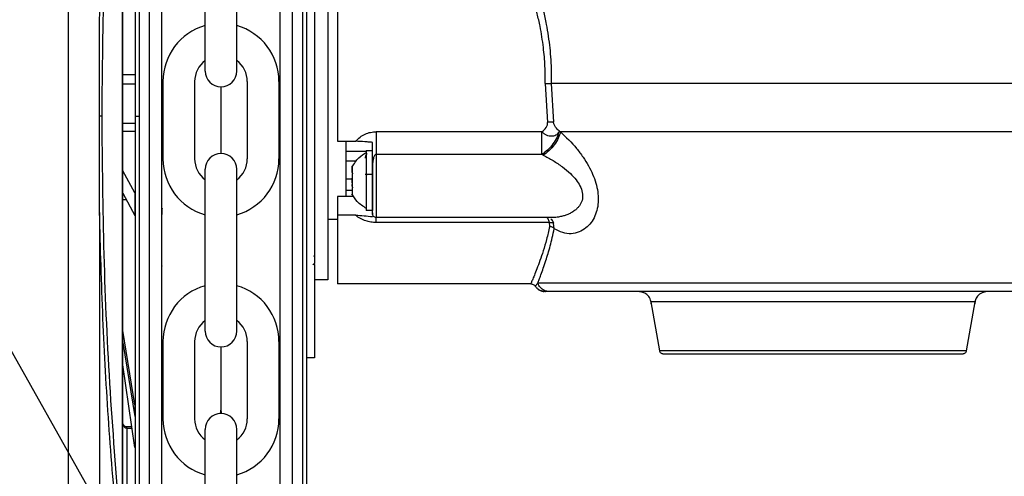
# Model space of a CAD drawing. Header units: inches. Extents: x 170 to 312, y 215 to 248.
# Tile 185 of 216: x 231.166 to 231.477, y 223.272 to 223.416. Entities that reach past the tile are written whole.
import ezdxf

# ---------------------------------------------------------------- set-up
doc = ezdxf.new("R2010")
doc.units = ezdxf.units.IN
doc.header["$LTSCALE"] = 0.25
doc.header["$MEASUREMENT"] = 0
doc.layers.add('ANNOTATIONS', color=1, linetype='Continuous')
doc.layers.add('STANDARD MOTOR RH', color=7, linetype='Continuous')
doc.styles.add('ROMANS', font='Romans', dxfattribs={"height": 0.09375})
doc.styles.get("Standard").update_dxf_attribs({"font": 'romans.shx'})
doc.dimstyles.get("Standard").update_dxf_attribs({"dimscale": 60, "dimtxt": 0.0833, "dimasz": 0.0833, "dimexe": 0.0833, "dimexo": 0.04, "dimgap": 0.09, "dimtad": 0, "dimtih": 1, "dimtoh": 1, "dimdec": 4, "dimzin": 1, "dimdsep": 46, "dimlunit": 4, "dimtxsty": 'Standard', "dimcen": 0.09, "dimclrt": 150, "dimadec": 4, "dimazin": 2, "dimtfac": 1, "dimtdec": 0, "dimtofl": 0, "dimtmove": 0, "dimatfit": 3, "dimfxl": 1, "dimtolj": 1, "dimtzin": 0, "dimlwd": -1, "dimlwe": -1, "dimarcsym": 1})

msp = doc.modelspace()

# ---------------------------------------------------------------- linework, layer by layer
at = {"layer": 'STANDARD MOTOR RH'}
for p, q in [((231.2523181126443, 223.3855832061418), (231.2523157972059, 223.5393748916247)), ((231.2555169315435, 223.3855832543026), (231.2555146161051, 223.5393749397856)), ((231.207040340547, 223.5304812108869), (231.2070425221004, 223.3855825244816)), ((231.2038415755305, 223.5269022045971), (231.2038437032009, 223.3855824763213)), ((231.1986543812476, 223.2536703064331), (231.1986504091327, 223.5174965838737)), ((231.1987521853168, 223.2536703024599), (231.1987482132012, 223.5174965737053)), ((231.1815238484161, 223.5145299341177), (231.1815277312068, 223.2566365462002)), ((231.2246902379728, 223.3998248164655), (231.2246902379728, 223.4508610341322)), ((231.2347021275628, 223.3998248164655), (231.2347021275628, 223.4508610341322)), ((231.1987500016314, 223.3987097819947), (231.2026131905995, 223.3987098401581)), ((231.1987500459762, 223.3957644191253), (231.2026132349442, 223.3957644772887)), ((231.2113817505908, 223.3965282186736), (231.2113817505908, 223.3721089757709)), ((231.2213936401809, 223.3965282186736), (231.2213936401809, 223.3721089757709)), ((231.2296961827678, 223.3948188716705), (231.2296961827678, 223.3738183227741)), ((231.2379987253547, 223.3965282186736), (231.2379987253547, 223.3721089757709)), ((231.2480106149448, 223.3965282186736), (231.2480106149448, 223.3721089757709)), ((231.3319804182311, 223.3959149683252), (231.3327443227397, 223.3836308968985)), ((231.3339018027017, 223.3958404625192), (231.3346176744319, 223.3836966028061)), ((231.2026133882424, 223.3855824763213), (231.203843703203, 223.3855824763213)), ((231.203843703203, 223.3855824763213), (231.2038458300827, 223.2443167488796)), ((231.2070425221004, 223.3855825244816), (231.2070447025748, 223.2407571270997)), ((231.2523204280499, 223.2317961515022), (231.2523181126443, 223.3855832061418)), ((231.2555192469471, 223.231796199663), (231.2555169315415, 223.3855832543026)), ((231.2026134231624, 223.3832630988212), (231.1987502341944, 223.3832630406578)), ((231.2026134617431, 223.3807005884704), (231.1987502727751, 223.3807005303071)), ((231.3309844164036, 223.3806641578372), (231.2787265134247, 223.3806641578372)), ((231.3364370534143, 223.3809410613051), (231.3368337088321, 223.3806330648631)), ((231.2664233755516, 223.377644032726), (231.2721981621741, 223.3776446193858)), ((231.2690563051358, 223.3745599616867), (231.2755277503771, 223.3745605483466)), ((231.2755277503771, 223.3747588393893), (231.2774961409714, 223.3747588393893)), ((231.2755277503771, 223.3747588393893), (231.2755277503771, 223.3558114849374)), ((231.3309843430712, 223.3735162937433), (231.2787265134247, 223.3735157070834)), ((231.331423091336, 223.3732939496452), (231.3309843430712, 223.3735162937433)), ((231.2690563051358, 223.3714635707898), (231.2724995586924, 223.3714635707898)), ((231.202541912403, 223.3613925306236), (231.198750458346, 223.3683749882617)), ((231.2246902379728, 223.3177761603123), (231.2246902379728, 223.3688123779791)), ((231.2347021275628, 223.3177761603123), (231.2347021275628, 223.3688123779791)), ((231.2710986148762, 223.3678157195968), (231.2710986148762, 223.3695528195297)), ((231.2710986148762, 223.3677353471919), (231.2710986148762, 223.3677494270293)), ((231.271147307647, 223.3676848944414), (231.2710986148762, 223.3676848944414)), ((231.2710986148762, 223.3670389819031), (231.2710986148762, 223.36657728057)), ((231.2774962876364, 223.3671310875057), (231.2752078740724, 223.3671310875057)), ((231.2755277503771, 223.3688646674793), (231.2754507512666, 223.3688646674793)), ((231.2774962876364, 223.3686358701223), (231.2774962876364, 223.3558114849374)), ((231.2690563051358, 223.3657888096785), (231.2710986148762, 223.3657888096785)), ((231.2710986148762, 223.3645257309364), (231.2710986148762, 223.3660440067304)), ((231.2710986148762, 223.3635307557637), (231.2710986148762, 223.3639930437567)), ((231.1987505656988, 223.3612446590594), (231.2025420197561, 223.3542622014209)), ((231.202541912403, 223.3613925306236), (231.2025420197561, 223.3542622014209)), ((231.2710986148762, 223.3620981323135), (231.2690563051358, 223.3620981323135)), ((231.2710986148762, 223.3630103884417), (231.2710986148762, 223.361017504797)), ((231.2710986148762, 223.3630103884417), (231.2711618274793, 223.3630103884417)), ((231.2710986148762, 223.3628854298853), (231.2711442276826, 223.3628854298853)), ((231.19988284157, 223.3591594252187), (231.1987505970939, 223.3591594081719)), ((231.2716106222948, 223.3602583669), (231.2664235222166, 223.3602583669)), ((231.1913687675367, 223.3551603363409), (231.1913702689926, 223.2554343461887)), ((231.2774962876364, 223.3558114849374), (231.2755277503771, 223.3558114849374)), ((231.2775836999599, 223.3547795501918), (231.2774962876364, 223.3550458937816)), ((231.2776532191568, 223.3545671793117), (231.2775836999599, 223.3547795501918)), ((231.2664235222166, 223.3529820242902), (231.2633969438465, 223.3529820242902)), ((231.2721981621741, 223.3543301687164), (231.2664235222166, 223.3543301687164)), ((231.3340192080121, 223.3535974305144), (231.2787266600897, 223.3535974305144)), ((231.3333584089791, 223.3520363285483), (231.2787266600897, 223.3520357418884)), ((231.3334341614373, 223.3507785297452), (231.3333584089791, 223.3520363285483)), ((231.3348653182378, 223.3500669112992), (231.3346656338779, 223.3518087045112)), ((231.2586875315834, 223.3388329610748), (231.2592139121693, 223.3390588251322)), ((231.2592139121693, 223.3418771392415), (231.2590269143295, 223.3411907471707)), ((231.2592094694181, 223.3388324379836), (231.2592090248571, 223.3093048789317)), ((231.2592139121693, 223.3388329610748), (231.2592139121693, 223.3390588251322)), ((231.2633970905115, 223.3339120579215), (231.2592139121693, 223.3339120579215)), ((231.3274524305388, 223.332682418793), (231.2664236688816, 223.3326818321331)), ((231.3296785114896, 223.3329423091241), (231.3288733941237, 223.331933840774)), ((231.3322154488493, 223.3302571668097), (231.3315007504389, 223.3302859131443)), ((231.3321212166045, 223.3302219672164), (231.3322057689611, 223.3302219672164)), ((231.3328107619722, 223.3302653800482), (231.3321383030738, 223.3302213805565)), ((231.3333776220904, 223.3302219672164), (231.332214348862, 223.3302219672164)), ((231.3681406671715, 223.3115538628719), (231.3654225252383, 223.3269683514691)), ((231.4676216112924, 223.326968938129), (231.4649036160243, 223.3115544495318)), ((231.2025429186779, 223.294556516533), (231.1987512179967, 223.3179192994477)), ((231.1987512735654, 223.3142284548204), (231.2025429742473, 223.2908656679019)), ((231.2113817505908, 223.3144795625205), (231.2113817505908, 223.2900603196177)), ((231.2213936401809, 223.3144795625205), (231.2213936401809, 223.2900603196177)), ((231.2379987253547, 223.3144795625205), (231.2379987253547, 223.2900603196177)), ((231.2480106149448, 223.3144795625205), (231.2480106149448, 223.2900603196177)), ((231.2296961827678, 223.3127702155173), (231.2296961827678, 223.2928591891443)), ((231.2592090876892, 223.3134791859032), (231.2592090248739, 223.3093071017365)), ((231.2592090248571, 223.3093048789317), (231.256748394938, 223.3093049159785)), ((231.2025431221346, 223.2810436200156), (231.1987513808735, 223.307101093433)), ((231.2025429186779, 223.294556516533), (231.2025429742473, 223.2908656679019)), ((231.2015933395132, 223.2875706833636), (231.1999819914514, 223.2875706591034)), ((231.1999819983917, 223.2871096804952), (231.1999819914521, 223.2875706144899)), ((231.1999819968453, 223.287109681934), (231.201660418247, 223.287109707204)), ((231.1999819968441, 223.2871096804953), (231.1999825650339, 223.2493704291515)), ((231.2246902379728, 223.2357275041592), (231.2246902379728, 223.2867637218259)), ((231.2347021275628, 223.2357275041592), (231.2347021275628, 223.2867637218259))]:
    msp.add_line(p, q, dxfattribs=at)
at = {"layer": 'STANDARD MOTOR RH', "flags": 128}
for points in [[(231.2633963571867, 223.4618649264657), (231.2633963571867, 223.4417917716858), (231.2633965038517, 223.436092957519), (231.2633965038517, 223.4162374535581), (231.2633966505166, 223.4089980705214), (231.2633966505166, 223.394169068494), (231.2633967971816, 223.3867795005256), (231.2633967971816, 223.3659002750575), (231.2633969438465, 223.359684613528), (231.2633969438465, 223.3356368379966), (231.2633970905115, 223.3343450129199), (231.2633970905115, 223.3339120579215)], [(231.5068330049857, 223.395841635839), (231.4732530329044, 223.395841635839), (231.4648671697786, 223.3958410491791), (231.3629826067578, 223.3958410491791), (231.3548789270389, 223.3958404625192), (231.3339018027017, 223.3958404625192)], [(231.5068718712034, 223.3806342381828), (231.4825695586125, 223.3806342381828), (231.4749372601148, 223.3806336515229), (231.4021166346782, 223.3806336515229), (231.392718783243, 223.3806330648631), (231.3368337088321, 223.3806330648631)], [(231.2690561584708, 223.377452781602), (231.2690563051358, 223.3754352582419), (231.2690563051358, 223.3602589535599)], [(231.2787265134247, 223.3735157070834), (231.2787265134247, 223.3642505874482), (231.2787266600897, 223.360964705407), (231.2787266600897, 223.3535974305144)], [(231.2664235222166, 223.3602583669), (231.2664235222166, 223.3371070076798), (231.2664236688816, 223.3347633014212), (231.2664236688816, 223.3326818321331)], [(231.5044246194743, 223.332942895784), (231.4779955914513, 223.332942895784), (231.4714472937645, 223.3329423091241), (231.3888309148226, 223.3329423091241), (231.3806772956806, 223.3329417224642), (231.3375236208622, 223.3329417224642), (231.3340837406, 223.3329423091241), (231.3296782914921, 223.3329423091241)], [(231.4676216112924, 223.326968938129), (231.4231918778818, 223.326968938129), (231.4165220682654, 223.3269683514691), (231.3654225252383, 223.3269683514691)], [(231.4649036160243, 223.3115544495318), (231.4648923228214, 223.3115544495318), (231.4643209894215, 223.3115538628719), (231.4074432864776, 223.3115538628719), (231.4011902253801, 223.311553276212), (231.3704845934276, 223.311553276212), (231.3689124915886, 223.3115538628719), (231.3681406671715, 223.3115538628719)]]:
    msp.add_lwpolyline(points, dxfattribs=at)
at = {"layer": 'STANDARD MOTOR RH'}
for centre, radius, start, end in [((231.2296961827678, 223.3965282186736), 0.01831443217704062, 105.8627163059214, 180), ((231.2296961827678, 223.3965282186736), 0.01831443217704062, 7.019583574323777e-15, 74.1372836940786), ((231.2296961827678, 223.3965282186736), 0.008302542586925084, 127.0808355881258, 180), ((231.2296961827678, 223.3965282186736), 0.008302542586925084, 7.019583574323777e-15, 52.91916441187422), ((231.2296961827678, 223.3998248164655), 0.005005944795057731, 180, 7.019583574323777e-15), ((231.2296961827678, 223.3688123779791), 0.005005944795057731, 7.019583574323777e-15, 180), ((231.2296961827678, 223.3721089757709), 0.01831443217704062, 180, 254.1372836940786), ((231.2296961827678, 223.3721089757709), 0.008302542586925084, 180, 232.9191644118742), ((231.2296961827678, 223.3721089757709), 0.01831443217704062, 285.8627163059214, 7.019583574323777e-15), ((231.2296961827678, 223.3721089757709), 0.008302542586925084, 307.0808355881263, 7.019583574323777e-15), ((231.2296961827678, 223.3144795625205), 0.01831443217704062, 105.8627163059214, 180), ((231.2296961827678, 223.3144795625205), 0.01831443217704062, 7.019583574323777e-15, 74.1372836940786), ((231.2296961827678, 223.3144795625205), 0.008302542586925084, 127.0808355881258, 180), ((231.2296961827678, 223.3144795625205), 0.008302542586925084, 7.019583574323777e-15, 52.91916441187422), ((231.2296961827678, 223.3177761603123), 0.005005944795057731, 180, 7.019583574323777e-15), ((231.2266437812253, 223.2928591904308), 0.003052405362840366, 339.0051765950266, 7.019583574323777e-15), ((231.232748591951, 223.2928591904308), 0.003052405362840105, 180, 200.9948297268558), ((231.2296961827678, 223.2900603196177), 0.01831443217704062, 180, 254.1372836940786), ((231.2296961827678, 223.2900603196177), 0.008302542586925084, 180, 232.9191644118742), ((231.2296961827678, 223.2867637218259), 0.005005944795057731, 7.019583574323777e-15, 180), ((231.2296961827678, 223.2900603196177), 0.01831443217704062, 285.8627163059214, 7.019583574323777e-15), ((231.2296961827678, 223.2900603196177), 0.008302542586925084, 307.0808355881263, 7.019583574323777e-15)]:
    msp.add_arc(centre, radius, start, end, dxfattribs=at)
for points, knots in [([(231.2567472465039, 223.3855832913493), (231.2567471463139, 223.3922378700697), (231.2567469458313, 223.4055538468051), (231.256746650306, 223.4251825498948), (231.256746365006, 223.4441321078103), (231.2567460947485, 223.4620825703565), (231.2567458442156, 223.4787229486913), (231.2567456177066, 223.4937676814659), (231.2567454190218, 223.5069643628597), (231.2567452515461, 223.5180881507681), (231.2567451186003, 223.5269185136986), (231.2567450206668, 223.533423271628), (231.2567449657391, 223.5370720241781), (231.2567449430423, 223.5385788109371), (231.2567449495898, 223.5381445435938), (231.2567449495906, 223.5381444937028)], [0, 0, 0, 0, 0.0833060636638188, 0.1666974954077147, 0.2499975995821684, 0.3333024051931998, 0.4166951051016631, 0.4999952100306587, 0.5833002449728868, 0.6666928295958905, 0.7499928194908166, 0.8332978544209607, 0.9166904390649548, 0.999990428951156, 1, 1, 1, 1]), ([(231.2483811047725, 223.3855832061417), (231.248381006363, 223.3921195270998), (231.2483808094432, 223.4051988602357), (231.2483805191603, 223.4244793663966), (231.2483802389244, 223.4430925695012), (231.2483799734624, 223.4607245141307), (231.2483797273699, 223.4770699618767), (231.2483795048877, 223.4918472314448), (231.2483793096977, 223.5048117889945), (231.2483791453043, 223.5157308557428), (231.2483790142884, 223.5244330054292), (231.2483789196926, 223.5307161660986), (231.2483788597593, 223.53469705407), (231.2483788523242, 223.5351909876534), (231.2483788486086, 223.5354378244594)], [0, 0, 0, 0, 0.08330446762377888, 0.166694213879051, 0.2499999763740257, 0.3333008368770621, 0.4166943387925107, 0.4999999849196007, 0.5833008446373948, 0.6666942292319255, 0.7499999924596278, 0.8333009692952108, 0.9166943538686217, 1, 1, 1, 1]), ([(231.2109772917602, 223.534244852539), (231.2109772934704, 223.5341312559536), (231.2109772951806, 223.5340176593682), (231.2109772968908, 223.5339040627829), (231.2109773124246, 223.5328722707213), (231.2109773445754, 223.5307367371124), (231.210977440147, 223.5243887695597), (231.2109775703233, 223.5157423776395), (231.210977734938, 223.5048086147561), (231.2109779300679, 223.4918480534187), (231.2109781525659, 223.4770697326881), (231.2109783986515, 223.4607247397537), (231.2109786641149, 223.4430927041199), (231.2109789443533, 223.4244793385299), (231.2109792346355, 223.4051988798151), (231.2109794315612, 223.3921191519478), (231.2109795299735, 223.3855826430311)], [-0.009409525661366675, -0.009409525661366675, -0.009409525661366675, -0.009409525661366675, 0, 0, 0, 0.08546624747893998, 0.1768922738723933, 0.268313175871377, 0.3598353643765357, 0.4512615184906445, 0.5426821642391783, 0.6342044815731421, 0.7256307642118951, 0.8170515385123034, 0.9085726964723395, 1, 1, 1, 1]), ([(231.2026112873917, 223.5251208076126), (231.2026113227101, 223.5227749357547), (231.2026114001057, 223.517634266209), (231.2026115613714, 223.5069229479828), (231.2026117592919, 223.4937770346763), (231.2026119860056, 223.4787187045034), (231.2026122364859, 223.4620818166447), (231.2026125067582, 223.4441303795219), (231.2026127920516, 223.4251812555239), (231.2026130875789, 223.4055524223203), (231.2026132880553, 223.3922368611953), (231.2026133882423, 223.3855824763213)], [0, 0, 0, 0, 0.09501659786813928, 0.2082163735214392, 0.3212904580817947, 0.4343712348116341, 0.5475710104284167, 0.6606452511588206, 0.7737261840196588, 0.886920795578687, 1, 1, 1, 1]), ([(231.1913678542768, 223.4160042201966), (231.1916782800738, 223.4271449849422), (231.1923001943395, 223.4494646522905), (231.1941631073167, 223.4827851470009), (231.1960176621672, 223.504735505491), (231.1969467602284, 223.5157322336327)], [0, 0, 0, 0, 0.3321382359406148, 0.6654134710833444, 1, 1, 1, 1]), ([(231.192182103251, 223.3855843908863), (231.1923135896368, 223.4001390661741), (231.1925765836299, 223.4292507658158), (231.1945532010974, 223.4727172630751), (231.1969037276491, 223.5012180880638), (231.1980792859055, 223.5154720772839)], [0, 0, 0, 0, 0.3332416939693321, 0.6665371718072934, 1, 1, 1, 1]), ([(231.2664229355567, 223.4579513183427), (231.2664229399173, 223.4561788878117), (231.266422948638, 223.4526342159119), (231.266422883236, 223.4448768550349), (231.2664231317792, 223.4356510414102), (231.2664230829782, 223.4250856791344), (231.2664230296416, 223.4135905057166), (231.2664232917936, 223.4015659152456), (231.2664231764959, 223.3893650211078), (231.2664233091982, 223.3815511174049), (231.2664233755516, 223.377644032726)], [0, 0, 0, 0, 0.1250053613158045, 0.2499973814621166, 0.3750018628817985, 0.5000021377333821, 0.624998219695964, 0.7500007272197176, 0.874996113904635, 1, 1, 1, 1]), ([(231.2592133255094, 223.4538992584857), (231.2592133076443, 223.449905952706), (231.2592132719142, 223.4419193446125), (231.2592135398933, 223.4279946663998), (231.2592134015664, 223.4132103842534), (231.2592136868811, 223.3978882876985), (231.2592135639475, 223.3825662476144), (231.2592137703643, 223.3677814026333), (231.2592139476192, 223.3538573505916), (231.2592139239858, 223.3458704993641), (231.2592139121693, 223.3418771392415)], [0, 0, 0, 0, 0.124998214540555, 0.2499963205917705, 0.3749989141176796, 0.4999955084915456, 0.6249968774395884, 0.7499994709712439, 0.8750017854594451, 1, 1, 1, 1]), ([(231.3233364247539, 223.4420364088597), (231.3240584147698, 223.4404019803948), (231.3254515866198, 223.4372481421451), (231.3273858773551, 223.4322788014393), (231.3290069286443, 223.4275913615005), (231.3303469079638, 223.4231474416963), (231.3314471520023, 223.4188907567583), (231.3323216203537, 223.4147815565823), (231.3329869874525, 223.410847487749), (231.3334640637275, 223.4071084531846), (231.3337791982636, 223.4033596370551), (231.3339439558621, 223.3996002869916), (231.3339158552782, 223.3970938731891), (231.3339018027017, 223.3958404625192)], [0, 0, 0, 0, 0.1290318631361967, 0.2489834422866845, 0.3596689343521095, 0.4517581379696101, 0.5420012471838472, 0.6309113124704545, 0.7060594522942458, 0.7802100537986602, 0.8536768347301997, 0.926826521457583, 1, 1, 1, 1]), ([(231.3319804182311, 223.3959149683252), (231.3319895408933, 223.3977141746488), (231.3320088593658, 223.4015242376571), (231.3314857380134, 223.4075846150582), (231.3305974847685, 223.4131268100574), (231.3294930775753, 223.4180109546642), (231.3283748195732, 223.4221186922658), (231.3270051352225, 223.426417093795), (231.325389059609, 223.4308216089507), (231.3234158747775, 223.4356275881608), (231.3219753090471, 223.4387075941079), (231.3211693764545, 223.4404307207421)], [0, 0, 0, 0, 0.1082425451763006, 0.2292182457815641, 0.3670312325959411, 0.4518303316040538, 0.5421950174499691, 0.6382021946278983, 0.746058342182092, 0.8579309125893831, 1, 1, 1, 1]), ([(231.1913172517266, 223.3855807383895), (231.1913173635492, 223.3864009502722), (231.1913179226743, 223.3905020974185), (231.1913277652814, 223.3976252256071), (231.1913551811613, 223.4069489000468), (231.1913636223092, 223.4129882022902), (231.1913678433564, 223.4160081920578)], [0, 0, 0, 0, 0.08083862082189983, 0.4042017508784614, 0.7020674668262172, 0.9999999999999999, 0.9999999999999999, 0.9999999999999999, 0.9999999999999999]), ([(231.3319804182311, 223.3959149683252), (231.3321619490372, 223.3959103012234), (231.332529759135, 223.3959008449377), (231.3330540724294, 223.3958824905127), (231.3335320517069, 223.3958619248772), (231.3337795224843, 223.3958475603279), (231.3339018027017, 223.3958404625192)], [0, 0, 0, 0, 0.2467304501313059, 0.4999148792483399, 0.7528980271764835, 0.9999999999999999, 0.9999999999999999, 0.9999999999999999, 0.9999999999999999]), ([(231.1921820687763, 223.3855807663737), (231.1921395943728, 223.3855807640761), (231.1920528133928, 223.385580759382), (231.1918488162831, 223.385580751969), (231.191601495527, 223.3855807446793), (231.1914115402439, 223.3855807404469), (231.1913172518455, 223.3855807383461)], [0, 0, 0, 0, 0.2412812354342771, 0.4929703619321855, 0.7483249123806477, 1, 1, 1, 1]), ([(231.191368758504, 223.3551624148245), (231.1913683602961, 223.3559816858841), (231.1913663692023, 223.3600781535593), (231.1913337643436, 223.3702153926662), (231.191323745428, 223.3795386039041), (231.1913172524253, 223.3855807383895)], [0, 0, 0, 0, 0.08086409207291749, 0.4043315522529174, 1, 1, 1, 1]), ([(231.1980831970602, 223.2556947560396), (231.1969071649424, 223.2699490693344), (231.1945557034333, 223.2984503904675), (231.1925778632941, 223.3419175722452), (231.1923140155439, 223.3710296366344), (231.192182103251, 223.3855843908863)], [0, 0, 0, 0, 0.3334667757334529, 0.6667626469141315, 0.9999999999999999, 0.9999999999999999, 0.9999999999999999, 0.9999999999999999]), ([(231.2026133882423, 223.3855824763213), (231.2026134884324, 223.3789278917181), (231.2026136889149, 223.3656119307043), (231.2026139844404, 223.3459832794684), (231.2026142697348, 223.3270341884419), (231.202614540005, 223.3090830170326), (231.20261479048, 223.2924466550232), (231.2026150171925, 223.2773886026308), (231.2026152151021, 223.2642436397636), (231.2026153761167, 223.2535492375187), (231.2026154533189, 223.248421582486), (231.2026154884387, 223.2460889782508)], [0, 0, 0, 0, 0.1131436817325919, 0.2264028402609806, 0.3395379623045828, 0.4526797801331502, 0.5659406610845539, 0.6790759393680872, 0.7922177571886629, 0.9054784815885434, 1, 1, 1, 1]), ([(231.2109795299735, 223.3855826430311), (231.2109796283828, 223.3790463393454), (231.2109798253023, 223.365967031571), (231.2109801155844, 223.3466866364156), (231.2109803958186, 223.3280736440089), (231.2109806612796, 223.3104418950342), (231.2109809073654, 223.294097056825), (231.210981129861, 223.2793190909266), (231.2109813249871, 223.2663589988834), (231.210981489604, 223.2554253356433), (231.2109816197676, 223.2467800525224), (231.2109817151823, 223.2404427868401), (231.2109817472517, 223.2383128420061), (231.2109817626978, 223.2372869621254), (231.210981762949, 223.2372702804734), (231.2109817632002, 223.2372535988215), (231.2109817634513, 223.2372369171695)], [0, 0, 0, 0, 0.09147262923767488, 0.1830390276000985, 0.2745133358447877, 0.3659820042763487, 0.4575523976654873, 0.549026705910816, 0.6404955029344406, 0.7320658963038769, 0.8235400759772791, 0.9150087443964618, 1, 1, 1, 1.001382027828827, 1.001382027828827, 1.001382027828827, 1.001382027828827]), ([(231.2483833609, 223.2357332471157), (231.2483833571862, 223.2359798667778), (231.2483833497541, 223.2364734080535), (231.2483832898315, 223.2404533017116), (231.2483831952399, 223.2467358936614), (231.2483830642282, 223.2554375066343), (231.2483828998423, 223.2663558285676), (231.2483827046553, 223.2793199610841), (231.2483824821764, 223.2940968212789), (231.2483822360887, 223.3104417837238), (231.2483819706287, 223.3280734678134), (231.2483816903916, 223.3466866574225), (231.2483814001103, 223.3659669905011), (231.2483812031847, 223.3790467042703), (231.2483811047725, 223.3855832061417)], [0, 0, 0, 0, 0.08329208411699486, 0.1666861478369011, 0.2499928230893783, 0.3332944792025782, 0.4166886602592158, 0.4999952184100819, 0.5832968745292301, 0.6666910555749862, 0.7499976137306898, 0.8332992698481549, 0.9166923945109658, 1, 1, 1, 1]), ([(231.2567495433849, 223.2330265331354), (231.2567495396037, 223.2332776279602), (231.2567495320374, 223.2337800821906), (231.256749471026, 223.2378322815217), (231.2567493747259, 223.244228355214), (231.2567492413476, 223.2530871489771), (231.256749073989, 223.264202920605), (231.2567488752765, 223.2774012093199), (231.2567486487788, 223.2924449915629), (231.2567483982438, 223.3090853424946), (231.2567481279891, 223.3270354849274), (231.2567478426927, 223.345984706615), (231.2567475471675, 223.3656133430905), (231.2567473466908, 223.3789289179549), (231.2567472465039, 223.3855832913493)], [0, 0, 0, 0, 0.08330560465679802, 0.1666989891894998, 0.2500000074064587, 0.3333056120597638, 0.416698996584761, 0.5000000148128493, 0.5833056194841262, 0.6666990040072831, 0.7500000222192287, 0.8333056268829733, 0.9166955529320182, 1, 1, 1, 1]), ([(231.3309844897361, 223.3806641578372), (231.3314611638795, 223.3810647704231), (231.3321824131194, 223.3816709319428), (231.332669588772, 223.3826400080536), (231.3327801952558, 223.3832214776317), (231.3327561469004, 223.3834959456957), (231.3327443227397, 223.3836308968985)], [0, 0, 0, 0, 0.5093131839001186, 0.7706349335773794, 0.8872251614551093, 1, 1, 1, 1]), ([(231.3346176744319, 223.3836966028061), (231.3344969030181, 223.3837080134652), (231.3342522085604, 223.3837311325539), (231.3337871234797, 223.3837284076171), (231.3332774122, 223.3836969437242), (231.3329206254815, 223.3836527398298), (231.3327443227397, 223.3836308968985)], [0, 0, 0, 0, 0.2464853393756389, 0.4994029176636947, 0.7526347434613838, 1, 1, 1, 1]), ([(231.3364370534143, 223.3809410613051), (231.3360366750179, 223.381301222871), (231.3354341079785, 223.3818432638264), (231.3348987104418, 223.3827519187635), (231.3346919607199, 223.3833025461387), (231.3346421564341, 223.3835667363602), (231.3346176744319, 223.3836966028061)], [0, 0, 0, 0, 0.5138927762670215, 0.773405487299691, 0.8886142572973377, 0.9999999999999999, 0.9999999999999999, 0.9999999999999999, 0.9999999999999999]), ([(231.2721981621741, 223.3776446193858), (231.2726368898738, 223.3781031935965), (231.2735118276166, 223.3790177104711), (231.2751606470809, 223.3799539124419), (231.276917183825, 223.3805578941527), (231.2781229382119, 223.3806287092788), (231.2787265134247, 223.3806641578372)], [0, 0, 0, 0, 0.2597503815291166, 0.5180101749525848, 0.7587260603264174, 1, 1, 1, 1]), ([(231.2787265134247, 223.3806641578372), (231.2787265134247, 223.3800286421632), (231.2787265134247, 223.3787577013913), (231.2787265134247, 223.376818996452), (231.2787265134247, 223.3749935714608), (231.2787265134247, 223.3740083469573), (231.2787265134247, 223.3735157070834)], [0, 0, 0, 0, 0.2500044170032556, 0.4999732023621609, 0.749972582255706, 1, 1, 1, 1]), ([(231.3309844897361, 223.3735162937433), (231.3309844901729, 223.3740089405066), (231.3309844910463, 223.3749940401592), (231.3309844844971, 223.3768193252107), (231.3309845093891, 223.3787579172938), (231.330984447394, 223.3800288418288), (231.3309844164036, 223.3806641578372)], [0, 0, 0, 0, 0.250044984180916, 0.4999915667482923, 0.7500533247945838, 1, 1, 1, 1]), ([(231.3364290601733, 223.3809481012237), (231.3362403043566, 223.3802875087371), (231.3358514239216, 223.3789265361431), (231.334540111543, 223.3767786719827), (231.3328538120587, 223.3748345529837), (231.3315953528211, 223.3739470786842), (231.3309844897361, 223.3735162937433)], [0, 0, 0, 0, 0.24268176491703, 0.4999803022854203, 0.7572876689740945, 1, 1, 1, 1]), ([(231.3364370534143, 223.3809410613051), (231.3364132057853, 223.3808525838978), (231.3363489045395, 223.3806140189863), (231.3361244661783, 223.3801844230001), (231.3357068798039, 223.3797309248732), (231.3352636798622, 223.3794801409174), (231.3347754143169, 223.3792995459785), (231.3341838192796, 223.3791904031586), (231.3333027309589, 223.3792625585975), (231.3324370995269, 223.3795597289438), (231.331639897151, 223.3800083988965), (231.3312037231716, 223.3804448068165), (231.3309844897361, 223.3806641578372)], [0, 0, 0, 0, 0.04654761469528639, 0.1255080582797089, 0.2503904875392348, 0.3617497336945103, 0.3752916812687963, 0.5003410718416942, 0.6380593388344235, 0.750408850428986, 0.8745483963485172, 1, 1, 1, 1]), ([(231.3368337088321, 223.3806330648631), (231.3366391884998, 223.3799862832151), (231.3362389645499, 223.3786555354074), (231.3349312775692, 223.3765455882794), (231.3332647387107, 223.3746238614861), (231.3320248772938, 223.3737285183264), (231.331423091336, 223.3732939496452)], [0, 0, 0, 0, 0.2433159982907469, 0.5006206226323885, 0.7576184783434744, 1, 1, 1, 1]), ([(231.3368337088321, 223.3806330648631), (231.3385750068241, 223.3789704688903), (231.341073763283, 223.3765846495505), (231.3439589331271, 223.3727388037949), (231.3461811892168, 223.3691986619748), (231.3478464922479, 223.3654370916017), (231.3486630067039, 223.3617349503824), (231.3488307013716, 223.3590038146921), (231.3485290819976, 223.3563976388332), (231.3477326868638, 223.353990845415), (231.3464838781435, 223.3518840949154), (231.3447824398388, 223.3501421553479), (231.3426548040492, 223.3489001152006), (231.3401808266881, 223.3483680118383), (231.3375185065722, 223.3486392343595), (231.3357504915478, 223.3495905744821), (231.3348652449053, 223.3500669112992)], [0, 0, 0, 0, 0.1391143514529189, 0.1996286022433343, 0.2565761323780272, 0.3588567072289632, 0.4090681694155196, 0.4578746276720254, 0.510806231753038, 0.5649479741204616, 0.6229403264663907, 0.6865974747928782, 0.7576487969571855, 0.8354375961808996, 0.9176034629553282, 1, 1, 1, 1]), ([(231.2774961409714, 223.3773072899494), (231.2771221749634, 223.3773375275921), (231.2763776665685, 223.377397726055), (231.2755931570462, 223.3774724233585), (231.2742138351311, 223.3775915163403), (231.2731827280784, 223.377618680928), (231.2721981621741, 223.3776446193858)], [0, 0, 0, 0, 0.2125853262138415, 0.4232244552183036, 0.4492584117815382, 1, 1, 1, 1]), ([(231.2774962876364, 223.3685648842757), (231.2774963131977, 223.3697654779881), (231.277496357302, 223.371837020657), (231.2774960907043, 223.3744979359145), (231.2774961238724, 223.3763512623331), (231.2774961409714, 223.3773067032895)], [0, 0, 0, 0, 0.4004220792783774, 0.6909010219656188, 1, 1, 1, 1]), ([(231.2710433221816, 223.3694595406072), (231.2716910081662, 223.37054804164), (231.2728475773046, 223.3724917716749), (231.2747887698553, 223.3736306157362), (231.2756428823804, 223.3741316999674)], [0, 0, 0, 0, 0.5600062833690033, 1, 1, 1, 1]), ([(231.2758023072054, 223.3738430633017), (231.2757496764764, 223.3737736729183), (231.2755530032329, 223.3735143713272), (231.2753530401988, 223.3730868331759), (231.2752260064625, 223.3726280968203), (231.2752137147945, 223.372417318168), (231.2752078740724, 223.3723171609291)], [0, 0, 0, 0, 0.1680507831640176, 0.6279809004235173, 0.8232249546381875, 1, 1, 1, 1]), ([(231.2787265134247, 223.3735157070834), (231.2786798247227, 223.3735116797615), (231.2785832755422, 223.3735033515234), (231.2783856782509, 223.3734151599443), (231.2780198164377, 223.3730565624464), (231.2774614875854, 223.3714490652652), (231.2774809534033, 223.3698357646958), (231.2774962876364, 223.3685648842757)], [0, 0, 0, 0, 0.02484032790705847, 0.05136817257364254, 0.1148328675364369, 0.3027080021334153, 1, 1, 1, 1]), ([(231.331423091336, 223.3732939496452), (231.3324469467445, 223.3727435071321), (231.3344913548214, 223.3716443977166), (231.3373786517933, 223.369688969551), (231.3398511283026, 223.3676476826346), (231.3417318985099, 223.3656238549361), (231.3430747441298, 223.363619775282), (231.3438521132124, 223.3615280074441), (231.3438667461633, 223.3594291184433), (231.3432677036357, 223.3579539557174), (231.3425434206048, 223.3569451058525), (231.3418383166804, 223.356212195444), (231.3409370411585, 223.3555108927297), (231.3398203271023, 223.3548590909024), (231.3386417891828, 223.3543615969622), (231.3374058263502, 223.3539885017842), (231.3361103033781, 223.3537278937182), (231.3348689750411, 223.3535968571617), (231.3340589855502, 223.35360455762), (231.333759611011, 223.3536074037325)], [0, 0, 0, 0, 0.1027754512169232, 0.2052193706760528, 0.2967677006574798, 0.3700383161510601, 0.4316755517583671, 0.4935504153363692, 0.5537972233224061, 0.6158798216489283, 0.6472448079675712, 0.6815443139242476, 0.7225222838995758, 0.7690680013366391, 0.8213040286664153, 0.8621826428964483, 0.9107440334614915, 0.967010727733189, 1, 1, 1, 1]), ([(231.2710986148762, 223.3695528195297), (231.2710986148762, 223.3694560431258), (231.2710986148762, 223.3692625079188), (231.2710986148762, 223.3685454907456), (231.2710986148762, 223.3679851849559), (231.2710986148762, 223.36779870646)], [0, 0, 0, 0, 0.4002299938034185, 0.8003871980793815, 1, 1, 1, 1]), ([(231.2710986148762, 223.36779870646), (231.2711162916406, 223.3677683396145), (231.2711517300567, 223.3677074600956), (231.2711713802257, 223.3675417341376), (231.2711622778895, 223.3673433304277), (231.2711327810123, 223.3671694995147), (231.2711069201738, 223.3670707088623), (231.2710986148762, 223.3670389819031)], [0, 0, 0, 0, 0.2291828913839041, 0.4594663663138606, 0.6794001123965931, 0.8970382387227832, 0.9999999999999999, 0.9999999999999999, 0.9999999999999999, 0.9999999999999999]), ([(231.2710986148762, 223.3670389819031), (231.2710986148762, 223.3665801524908), (231.2710986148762, 223.3656623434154), (231.2710986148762, 223.3644255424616), (231.2710986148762, 223.3637542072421), (231.2710986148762, 223.3635307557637)], [0, 0, 0, 0, 0.4000966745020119, 0.8003243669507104, 1, 1, 1, 1]), ([(231.2711653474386, 223.3697100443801), (231.2711658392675, 223.3697111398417), (231.2711675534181, 223.369714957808), (231.2711673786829, 223.3697144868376), (231.2711672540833, 223.3697141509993)], [0, 0, 0, 0, 0.2869228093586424, 0.9999999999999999, 0.9999999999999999, 0.9999999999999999, 0.9999999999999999]), ([(231.2758713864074, 223.3671310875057), (231.2757822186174, 223.3671055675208), (231.2756489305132, 223.3670674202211), (231.275557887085, 223.3669499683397), (231.2755277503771, 223.3669110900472)], [0, 0, 0, 0, 0.6689853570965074, 1, 1, 1, 1]), ([(231.2774962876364, 223.3550458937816), (231.2774962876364, 223.3552388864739), (231.2774962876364, 223.3556247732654), (231.2774962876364, 223.3567528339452), (231.2774962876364, 223.3582247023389), (231.2774962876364, 223.3600175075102), (231.2774962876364, 223.362041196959), (231.2774962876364, 223.3642064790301), (231.2774962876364, 223.3664294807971), (231.2774962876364, 223.3678519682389), (231.2774962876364, 223.3685631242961)], [0, 0, 0, 0, 0.1250352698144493, 0.2500066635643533, 0.3750319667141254, 0.5000101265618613, 0.6249960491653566, 0.7499936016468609, 0.8750122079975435, 1, 1, 1, 1]), ([(231.2756430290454, 223.3564386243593), (231.2745648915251, 223.3571034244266), (231.2726397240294, 223.3582905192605), (231.2715310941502, 223.3602490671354), (231.2710433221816, 223.3611107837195)], [0, 0, 0, 0, 0.5600227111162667, 1, 1, 1, 1]), ([(231.2710986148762, 223.3635307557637), (231.2711162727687, 223.3634589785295), (231.2711516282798, 223.363315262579), (231.2711715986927, 223.3631026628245), (231.2711624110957, 223.3629256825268), (231.2711328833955, 223.3628204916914), (231.2711069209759, 223.3627834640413), (231.2710986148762, 223.3627716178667)], [0, 0, 0, 0, 0.2290631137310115, 0.458641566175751, 0.6789921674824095, 0.8973006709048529, 1, 1, 1, 1]), ([(231.2710986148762, 223.3627716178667), (231.2710986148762, 223.3624097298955), (231.2710986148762, 223.3616859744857), (231.2710986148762, 223.3611645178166), (231.2710986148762, 223.3610542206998), (231.2710986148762, 223.361017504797)], [0, 0, 0, 0, 0.4001761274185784, 0.8003295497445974, 0.9999999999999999, 0.9999999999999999, 0.9999999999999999, 0.9999999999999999]), ([(231.2710986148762, 223.361017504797), (231.2711162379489, 223.3609758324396), (231.2711515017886, 223.3608924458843), (231.2711665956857, 223.3608581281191), (231.271167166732, 223.3608564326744), (231.2711672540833, 223.3608561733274)], [0, 0, 0, 0, 0.4583420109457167, 0.917144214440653, 1, 1, 1, 1]), ([(231.196950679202, 223.2554345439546), (231.1960218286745, 223.2664316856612), (231.1941677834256, 223.2883826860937), (231.1923038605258, 223.321703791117), (231.1916801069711, 223.3440237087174), (231.1913687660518, 223.355164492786)], [0, 0, 0, 0, 0.3345923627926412, 0.6678678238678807, 1, 1, 1, 1]), ([(231.2111087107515, 223.3565582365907), (231.2110643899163, 223.356005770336), (231.2110025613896, 223.3552350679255), (231.2109849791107, 223.3545343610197), (231.21098000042, 223.3543359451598)], [0, 0, 0, 0, 0.7168347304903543, 1, 1, 1, 1]), ([(231.2774962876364, 223.3550458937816), (231.2774962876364, 223.3548344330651), (231.2774962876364, 223.3544989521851), (231.2774962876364, 223.3545050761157), (231.2774962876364, 223.354507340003)], [0, 0, 0, 0, 0.6303212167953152, 1, 1, 1, 1]), ([(231.2787331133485, 223.3536085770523), (231.2786975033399, 223.3536050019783), (231.2785231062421, 223.3535874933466), (231.2782034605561, 223.3536924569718), (231.2778372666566, 223.3539364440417), (231.2775852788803, 223.3543047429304), (231.2775015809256, 223.3546216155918), (231.277497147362, 223.3547941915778), (231.2774962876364, 223.3548276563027)], [0, 0, 0, 0, 0.05545059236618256, 0.2715647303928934, 0.5017375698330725, 0.7317853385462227, 0.9479896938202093, 1, 1, 1, 1]), ([(231.2721981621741, 223.3543301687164), (231.2730841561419, 223.3542900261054), (231.2748683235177, 223.3542091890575), (231.2766163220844, 223.353998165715), (231.2774962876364, 223.3538919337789)], [0, 0, 0, 0, 0.4965867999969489, 1, 1, 1, 1]), ([(231.2787266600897, 223.3520357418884), (231.2781556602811, 223.3520590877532), (231.277013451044, 223.3521057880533), (231.2752997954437, 223.3525174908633), (231.273602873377, 223.3532074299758), (231.2726777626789, 223.3539468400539), (231.2721981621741, 223.3543301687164)], [0, 0, 0, 0, 0.2283352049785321, 0.4567542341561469, 0.7183678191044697, 1, 1, 1, 1]), ([(231.2787266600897, 223.3520357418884), (231.2787266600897, 223.352478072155), (231.2787266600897, 223.3531445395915), (231.2787266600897, 223.3534834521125), (231.2787266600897, 223.3535974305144)], [0, 0, 0, 0, 0.6636937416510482, 1, 1, 1, 1]), ([(231.3333584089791, 223.3520363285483), (231.3332288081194, 223.3524574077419), (231.3330212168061, 223.3531318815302), (231.3326945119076, 223.353470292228), (231.3325717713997, 223.3535974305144)], [0, 0, 0, 0, 0.6243077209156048, 1, 1, 1, 1]), ([(231.3333584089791, 223.3520363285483), (231.3334809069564, 223.3520518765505), (231.3337298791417, 223.3520834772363), (231.3340856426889, 223.3520524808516), (231.3344123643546, 223.3519663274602), (231.3345817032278, 223.3518609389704), (231.3346656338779, 223.3518087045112)], [0, 0, 0, 0, 0.2445408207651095, 0.49701932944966, 0.7507040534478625, 1, 1, 1, 1]), ([(231.3337614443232, 223.3532125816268), (231.333859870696, 223.3531333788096), (231.3342490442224, 223.352820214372), (231.3344873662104, 223.352241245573), (231.3346654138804, 223.3518087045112)], [0, 0, 0, 0, 0.2529112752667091, 1, 1, 1, 1]), ([(231.3334341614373, 223.3507785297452), (231.3331118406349, 223.3493937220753), (231.3324669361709, 223.3466229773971), (231.3313943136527, 223.3430482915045), (231.3303460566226, 223.3399322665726), (231.3293797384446, 223.3373365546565), (231.3285573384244, 223.3352783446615), (231.3279337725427, 223.333791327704), (231.3275295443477, 223.3328557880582), (231.3274779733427, 223.3327398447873), (231.3274524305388, 223.332682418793)], [0, 0, 0, 0, 0.1247332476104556, 0.2495682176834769, 0.3745140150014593, 0.4995224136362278, 0.6245990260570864, 0.7497118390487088, 0.8760338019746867, 1, 1, 1, 1]), ([(231.3296782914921, 223.3329423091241), (231.3298204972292, 223.3333015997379), (231.3301052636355, 223.3340210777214), (231.33069743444, 223.3355826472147), (231.3314125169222, 223.3375534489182), (231.3323928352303, 223.3404820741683), (231.3336181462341, 223.3444733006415), (231.3344496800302, 223.3482029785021), (231.3348652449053, 223.3500669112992)], [0, 0, 0, 0, 0.1266017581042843, 0.2535195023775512, 0.3992195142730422, 0.544867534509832, 0.7725443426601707, 0.9999999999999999, 0.9999999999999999, 0.9999999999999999, 0.9999999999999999]), ([(231.3348653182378, 223.3500669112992), (231.3347812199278, 223.350156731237), (231.3346102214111, 223.3503393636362), (231.3342565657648, 223.3505550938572), (231.3338567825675, 223.3507144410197), (231.3335735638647, 223.3507573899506), (231.3334341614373, 223.3507785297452)], [0, 0, 0, 0, 0.2458823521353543, 0.4999567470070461, 0.7538748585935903, 1, 1, 1, 1]), ([(231.2111108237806, 223.3381961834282), (231.2110661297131, 223.3386312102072), (231.2110034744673, 223.339241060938), (231.210985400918, 223.3396465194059), (231.2109802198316, 223.3397627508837)], [0, 0, 0, 0, 0.7133332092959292, 1, 1, 1, 1]), ([(231.2592139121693, 223.3418771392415), (231.2592139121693, 223.3413038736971), (231.2592139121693, 223.3405001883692), (231.2592139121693, 223.339554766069), (231.2592139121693, 223.3392174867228), (231.2592139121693, 223.3390588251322)], [0, 0, 0, 0, 0.5685120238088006, 0.7970211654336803, 1, 1, 1, 1]), ([(231.3274524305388, 223.332682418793), (231.3275863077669, 223.3326735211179), (231.3278603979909, 223.3326553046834), (231.3282523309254, 223.3325023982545), (231.3286091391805, 223.3322662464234), (231.3287856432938, 223.3320437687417), (231.3288733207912, 223.3319332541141)], [0, 0, 0, 0, 0.2402135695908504, 0.4917952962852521, 0.7475519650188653, 1, 1, 1, 1]), ([(231.3333774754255, 223.3302219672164), (231.3329801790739, 223.330257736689), (231.3321651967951, 223.3303311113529), (231.3310558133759, 223.3309240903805), (231.3301554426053, 223.3318087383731), (231.3298346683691, 223.332570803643), (231.3296782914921, 223.3329423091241)], [0, 0, 0, 0, 0.2437327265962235, 0.499974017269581, 0.756238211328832, 1, 1, 1, 1]), ([(231.3320723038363, 223.3302225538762), (231.331752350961, 223.3302542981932), (231.331108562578, 223.3303181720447), (231.3302152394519, 223.3307001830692), (231.3294360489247, 223.3312490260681), (231.329057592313, 223.3317346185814), (231.3288721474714, 223.3319725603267)], [0, 0, 0, 0, 0.252132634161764, 0.5073249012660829, 0.7585877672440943, 0.9999999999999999, 0.9999999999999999, 0.9999999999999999, 0.9999999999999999]), ([(231.3288733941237, 223.3319332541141), (231.3290627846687, 223.3316927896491), (231.3294508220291, 223.3312001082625), (231.3302444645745, 223.3306628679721), (231.3309982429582, 223.3303371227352), (231.3314853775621, 223.3302943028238), (231.3316475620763, 223.3302800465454)], [0, 0, 0, 0, 0.2739624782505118, 0.5613145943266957, 0.8539459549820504, 1, 1, 1, 1]), ([(231.5006803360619, 223.3302225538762), (231.5003974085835, 223.3302225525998), (231.4998315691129, 223.3302225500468), (231.4953062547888, 223.3302225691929), (231.4882533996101, 223.3302224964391), (231.4786545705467, 223.3302227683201), (231.4669109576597, 223.3302217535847), (231.4534142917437, 223.3302220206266), (231.4386372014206, 223.3302219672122), (231.4230911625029, 223.3302219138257), (231.4073175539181, 223.3302221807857), (231.3918634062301, 223.3302211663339), (231.3772651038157, 223.3302214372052), (231.3640342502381, 223.3302213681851), (231.3526112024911, 223.3302213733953), (231.3434637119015, 223.3302214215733), (231.3366465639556, 223.3302212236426), (231.3344671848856, 223.3302217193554), (231.3333774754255, 223.3302219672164)], [0, 0, 0, 0, 0.06250268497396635, 0.1250019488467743, 0.1874992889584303, 0.2500011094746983, 0.3124990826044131, 0.3749994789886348, 0.4375002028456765, 0.4999993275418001, 0.5624992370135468, 0.6249984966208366, 0.687498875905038, 0.749998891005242, 0.81249756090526, 0.8749963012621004, 0.9374970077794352, 1, 1, 1, 1]), ([(231.3654811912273, 223.3263799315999), (231.3654039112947, 223.3269153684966), (231.3652418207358, 223.3280384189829), (231.3641992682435, 223.329323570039), (231.3628866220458, 223.3300911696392), (231.361983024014, 223.3301792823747), (231.3615452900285, 223.3302219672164)], [0, 0, 0, 0, 0.2643441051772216, 0.5544477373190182, 0.7841591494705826, 1, 1, 1, 1]), ([(231.4714988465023, 223.3302225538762), (231.4709359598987, 223.3301519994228), (231.4697766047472, 223.3300066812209), (231.4684702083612, 223.3289502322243), (231.4677137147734, 223.3276644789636), (231.467611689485, 223.3267956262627), (231.4675629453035, 223.3263805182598)], [0, 0, 0, 0, 0.2768477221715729, 0.5702122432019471, 0.7946621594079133, 1, 1, 1, 1]), ([(231.3693522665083, 223.3105371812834), (231.3693308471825, 223.3105373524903), (231.3691810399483, 223.3105385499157), (231.3688976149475, 223.3106022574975), (231.3685445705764, 223.3108065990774), (231.368290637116, 223.311117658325), (231.3681620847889, 223.3113732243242), (231.3681515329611, 223.311511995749), (231.3681507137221, 223.3115227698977)], [0, 0, 0, 0, 0.03826926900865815, 0.2676561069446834, 0.5095012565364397, 0.7515396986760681, 0.9807096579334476, 1, 1, 1, 1]), ([(231.4648957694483, 223.3115497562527), (231.4648944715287, 223.3115301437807), (231.4648846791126, 223.3113821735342), (231.4647548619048, 223.3111176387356), (231.4644992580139, 223.3108072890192), (231.4641467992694, 223.3106027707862), (231.463863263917, 223.3105391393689), (231.463713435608, 223.3105379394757), (231.4636920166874, 223.3105377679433)], [0, 0, 0, 0, 0.03451791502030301, 0.2604273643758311, 0.4984517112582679, 0.7364823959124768, 0.9623284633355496, 1, 1, 1, 1]), ([(231.4636920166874, 223.3105377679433), (231.4635164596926, 223.3105375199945), (231.4631653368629, 223.3105370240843), (231.4603607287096, 223.3105372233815), (231.4560010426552, 223.3105371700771), (231.4500896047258, 223.3105371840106), (231.4428978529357, 223.3105371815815), (231.4346894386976, 223.310537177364), (231.4257839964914, 223.3105371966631), (231.4165221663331, 223.3105371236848), (231.4072603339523, 223.3105373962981), (231.3983549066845, 223.3105363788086), (231.3901464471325, 223.3105366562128), (231.3829547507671, 223.310536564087), (231.3770433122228, 223.3105366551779), (231.3726836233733, 223.3105363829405), (231.3698790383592, 223.3105373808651), (231.3695278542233, 223.3105372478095), (231.3693522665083, 223.3105371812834)], [0, 0, 0, 0, 0.06249959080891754, 0.1250023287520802, 0.1874993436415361, 0.2499986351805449, 0.3125005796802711, 0.3749999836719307, 0.4375004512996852, 0.5000001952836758, 0.5624994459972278, 0.6249999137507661, 0.6874997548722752, 0.7500013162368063, 0.8125006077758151, 0.874997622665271, 0.9375003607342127, 0.9999999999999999, 0.9999999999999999, 0.9999999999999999, 0.9999999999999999]), ([(231.1999943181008, 223.2875707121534), (231.1998279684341, 223.2875860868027), (231.1994926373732, 223.2876170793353), (231.1990679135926, 223.287941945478), (231.198801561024, 223.2883622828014), (231.1987665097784, 223.2886784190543), (231.1987516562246, 223.2888123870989)], [0, 0, 0, 0, 0.2549111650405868, 0.5138551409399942, 0.7939879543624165, 1, 1, 1, 1]), ([(231.1999819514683, 223.2871096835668), (231.1998944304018, 223.2871174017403), (231.1997170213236, 223.28713304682), (231.1994696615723, 223.2872537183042), (231.1992515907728, 223.287432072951), (231.1990063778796, 223.2877442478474), (231.1987961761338, 223.2882272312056), (231.1987667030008, 223.2886456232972), (231.1987516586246, 223.2888591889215)], [0, 0, 0, 0, 0.1108229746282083, 0.2246430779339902, 0.3433247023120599, 0.4673421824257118, 0.7281081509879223, 1, 1, 1, 1])]:
    msp.add_open_spline(points, degree=3, knots=knots, dxfattribs=at)

# ---------------------------------------------------------------- leaders
at = {"layer": 'ANNOTATIONS', "has_arrowhead": 0}
msp.add_leader([(231.3156475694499, 223.0410143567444), (231.1127012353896, 223.4019361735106), (231.0168960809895, 223.4019361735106)], dimstyle='Standard', override={"dimtxt": 0.09375, "dimasz": 0.09375, "dimexe": 0.046875, "dimgap": 0.09, "dimtad": 0, "dimtih": 0, "dimtoh": 0, "dimtxsty": 'ROMANS'}, dxfattribs=at)

doc.saveas('drawing.dxf')
